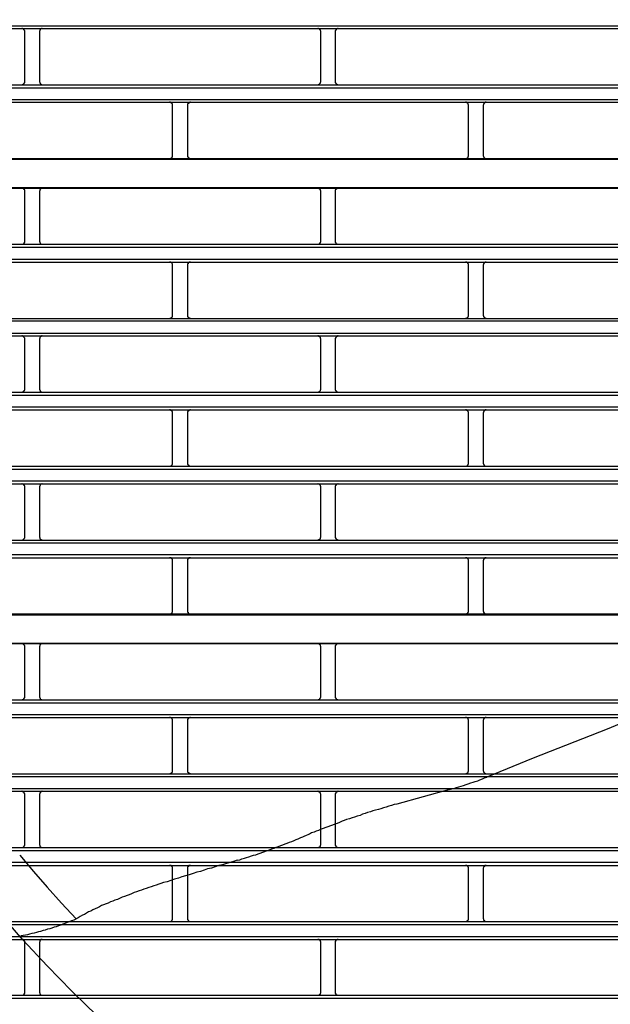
# Model space of a CAD drawing. Header units: millimetres. Extents: x 39871 to 53385, y 51832 to 57813.
# Tile 15 of 88: x 48484 to 48523, y 52433 to 52499. Entities that reach past the tile are written whole.
import ezdxf
from ezdxf import colors
from ezdxf.entities.mleader import LeaderData, LeaderLine
from ezdxf.math import Vec2, Vec3

# ---------------------------------------------------------------- set-up
doc = ezdxf.new("R2010")
doc.units = ezdxf.units.MM
doc.layers.add('AQUAREA', color=7, linetype='Continuous')
doc.layers.add('IS_KAN_OPIS', color=7, linetype='Continuous', lineweight=30)
doc.styles.add('ARIAL', font='ARIALN.TTF')

# ---------------------------------------------------------------- blocks, each defined once
blk = doc.blocks.new('SPLIT')
at = {"layer": 'AQUAREA'}
for points in [[(24417.44, -1418.5), (24419.75, -1421.23), (24422.05, -1423.89), (24424.44, -1426.55), (24426.89, -1429.21)], [(24308.59, -1279.41), (24877.69, -1279.41)], [(24308.59, -1279.83), (24877.69, -1279.83)], [(24418.28, -1280.32), (24418.28, -1280.32), (24418.28, -1280.25), (24418.28, -1280.18), (24418.2, -1280.11), (24418.2, -1280.04), (24418.14, -1280.04), (24418.14, -1279.97), (24418.07, -1279.97), (24418.07, -1279.9), (24418, -1279.9), (24417.93, -1279.83), (24417.85, -1279.83), (24417.79, -1279.83)], [(24421.22, -1279.83), (24421.22, -1279.83), (24421.15, -1279.83), (24421.08, -1279.83), (24421.08, -1279.9), (24421, -1279.9), (24420.94, -1279.9), (24420.94, -1279.97), (24420.87, -1279.97), (24420.87, -1280.04), (24420.8, -1280.04), (24420.8, -1280.11), (24420.8, -1280.18), (24420.8, -1280.25), (24420.73, -1280.25), (24420.73, -1280.32)], [(24467.9, -1280.32), (24467.9, -1280.32), (24467.9, -1280.25), (24467.84, -1280.25), (24467.84, -1280.18), (24467.84, -1280.11), (24467.84, -1280.04), (24467.77, -1280.04), (24467.77, -1279.97), (24467.7, -1279.97), (24467.7, -1279.9), (24467.63, -1279.9), (24467.55, -1279.9), (24467.55, -1279.83), (24467.49, -1279.83), (24467.42, -1279.83)], [(24470.85, -1279.83), (24470.85, -1279.83), (24470.78, -1279.83), (24470.7, -1279.83), (24470.7, -1279.9), (24470.64, -1279.9), (24470.57, -1279.9), (24470.57, -1279.97), (24470.5, -1279.97), (24470.5, -1280.04), (24470.43, -1280.04), (24470.43, -1280.11), (24470.43, -1280.18), (24470.35, -1280.18), (24470.35, -1280.25), (24470.35, -1280.32)], [(24418.28, -1288.79), (24418.28, -1280.32)], [(24420.73, -1280.32), (24420.73, -1288.79)], [(24467.9, -1288.79), (24467.9, -1280.32)], [(24470.35, -1280.32), (24470.35, -1288.79)], [(24308.59, -1289.28), (24877.69, -1289.28)], [(24308.59, -1289.77), (24877.69, -1289.77)], [(24417.79, -1289.28), (24417.79, -1289.28), (24417.85, -1289.28), (24417.93, -1289.21), (24418, -1289.21), (24418.07, -1289.21), (24418.07, -1289.14), (24418.14, -1289.14), (24418.14, -1289.07), (24418.2, -1289.07), (24418.2, -1289), (24418.2, -1288.93), (24418.28, -1288.93), (24418.28, -1288.86), (24418.28, -1288.79)], [(24420.73, -1288.79), (24420.73, -1288.79), (24420.73, -1288.86), (24420.8, -1288.86), (24420.8, -1288.93), (24420.8, -1289), (24420.87, -1289), (24420.87, -1289.07), (24420.87, -1289.14), (24420.94, -1289.14), (24421, -1289.14), (24421, -1289.21), (24421.08, -1289.21), (24421.15, -1289.21), (24421.15, -1289.28), (24421.22, -1289.28)], [(24467.42, -1289.28), (24467.42, -1289.28), (24467.49, -1289.28), (24467.49, -1289.21), (24467.55, -1289.21), (24467.63, -1289.21), (24467.7, -1289.14), (24467.77, -1289.14), (24467.77, -1289.07), (24467.84, -1289), (24467.84, -1288.93), (24467.84, -1288.86), (24467.9, -1288.86), (24467.9, -1288.79)], [(24470.35, -1288.79), (24470.35, -1288.79), (24470.35, -1288.86), (24470.35, -1288.93), (24470.43, -1288.93), (24470.43, -1289), (24470.43, -1289.07), (24470.5, -1289.07), (24470.5, -1289.14), (24470.57, -1289.14), (24470.57, -1289.21), (24470.64, -1289.21), (24470.7, -1289.21), (24470.78, -1289.21), (24470.78, -1289.28), (24470.85, -1289.28)], [(24308.59, -1291.73), (24877.69, -1291.73)], [(24308.59, -1292.22), (24877.69, -1292.22)], [(24443.05, -1292.71), (24443.05, -1292.71), (24443.05, -1292.64), (24443.05, -1292.57), (24443.05, -1292.5), (24442.99, -1292.5), (24442.99, -1292.43), (24442.92, -1292.36), (24442.85, -1292.36), (24442.85, -1292.29), (24442.78, -1292.29), (24442.7, -1292.29), (24442.7, -1292.22), (24442.64, -1292.22), (24442.57, -1292.22)], [(24443.05, -1301.18), (24443.05, -1292.71)], [(24446.07, -1292.22), (24446.07, -1292.22), (24446, -1292.22), (24445.93, -1292.22), (24445.93, -1292.29), (24445.85, -1292.29), (24445.79, -1292.29), (24445.79, -1292.36), (24445.72, -1292.36), (24445.72, -1292.43), (24445.65, -1292.43), (24445.65, -1292.5), (24445.58, -1292.5), (24445.58, -1292.57), (24445.58, -1292.64), (24445.58, -1292.71)], [(24445.58, -1292.71), (24445.58, -1301.18)], [(24492.69, -1292.71), (24492.69, -1292.71), (24492.69, -1292.64), (24492.69, -1292.57), (24492.62, -1292.57), (24492.62, -1292.5), (24492.62, -1292.43), (24492.55, -1292.43), (24492.55, -1292.36), (24492.48, -1292.36), (24492.48, -1292.29), (24492.4, -1292.29), (24492.34, -1292.29), (24492.34, -1292.22), (24492.27, -1292.22), (24492.2, -1292.22)], [(24492.69, -1301.18), (24492.69, -1292.71)], [(24495.63, -1292.22), (24495.63, -1292.22), (24495.55, -1292.22), (24495.49, -1292.22), (24495.49, -1292.29), (24495.42, -1292.29), (24495.35, -1292.29), (24495.35, -1292.36), (24495.28, -1292.36), (24495.28, -1292.43), (24495.2, -1292.5), (24495.2, -1292.57), (24495.2, -1292.64), (24495.14, -1292.64), (24495.14, -1292.71)], [(24495.14, -1292.71), (24495.14, -1301.18)], [(24442.57, -1301.67), (24442.57, -1301.67), (24442.64, -1301.67), (24442.7, -1301.67), (24442.7, -1301.6), (24442.78, -1301.6), (24442.85, -1301.6), (24442.85, -1301.53), (24442.92, -1301.53), (24442.99, -1301.46), (24442.99, -1301.39), (24443.05, -1301.39), (24443.05, -1301.32), (24443.05, -1301.25), (24443.05, -1301.18)], [(24445.58, -1301.18), (24445.58, -1301.18), (24445.58, -1301.25), (24445.58, -1301.32), (24445.58, -1301.39), (24445.65, -1301.39), (24445.65, -1301.46), (24445.72, -1301.46), (24445.72, -1301.53), (24445.79, -1301.53), (24445.79, -1301.6), (24445.85, -1301.6), (24445.93, -1301.6), (24445.93, -1301.67), (24446, -1301.67), (24446.07, -1301.67)], [(24492.2, -1301.67), (24492.2, -1301.67), (24492.27, -1301.67), (24492.34, -1301.67), (24492.34, -1301.6), (24492.4, -1301.6), (24492.48, -1301.6), (24492.48, -1301.53), (24492.55, -1301.53), (24492.55, -1301.46), (24492.62, -1301.46), (24492.62, -1301.39), (24492.62, -1301.32), (24492.69, -1301.32), (24492.69, -1301.25), (24492.69, -1301.18)], [(24495.14, -1301.18), (24495.14, -1301.18), (24495.14, -1301.25), (24495.2, -1301.25), (24495.2, -1301.32), (24495.2, -1301.39), (24495.28, -1301.46), (24495.28, -1301.53), (24495.35, -1301.53), (24495.35, -1301.6), (24495.42, -1301.6), (24495.49, -1301.6), (24495.49, -1301.67), (24495.55, -1301.67), (24495.63, -1301.67)], [(24308.59, -1301.67), (24877.69, -1301.67)], [(24308.59, -1301.74), (24877.69, -1301.74)], [(24308.59, -1306.5), (24877.69, -1306.5)], [(24308.59, -1306.64), (24877.69, -1306.64)], [(24418.28, -1307.13), (24418.28, -1307.13), (24418.28, -1307.06), (24418.28, -1306.99), (24418.28, -1306.92), (24418.2, -1306.92), (24418.2, -1306.85), (24418.2, -1306.78), (24418.14, -1306.78), (24418.14, -1306.71), (24418.07, -1306.71), (24418, -1306.71), (24418, -1306.64), (24417.93, -1306.64), (24417.85, -1306.64), (24417.79, -1306.64)], [(24418.28, -1315.53), (24418.28, -1307.13)], [(24421.22, -1306.64), (24421.22, -1306.64), (24421.15, -1306.64), (24421.08, -1306.64), (24421, -1306.64), (24421, -1306.71), (24420.94, -1306.71), (24420.94, -1306.78), (24420.87, -1306.78), (24420.87, -1306.85), (24420.8, -1306.85), (24420.8, -1306.92), (24420.8, -1306.99), (24420.8, -1307.06), (24420.73, -1307.06), (24420.73, -1307.13)], [(24420.73, -1307.13), (24420.73, -1315.53)], [(24467.9, -1307.13), (24467.9, -1307.13), (24467.9, -1307.06), (24467.9, -1306.99), (24467.84, -1306.99), (24467.84, -1306.92), (24467.84, -1306.85), (24467.77, -1306.85), (24467.77, -1306.78), (24467.7, -1306.78), (24467.7, -1306.71), (24467.63, -1306.71), (24467.63, -1306.64), (24467.55, -1306.64), (24467.49, -1306.64), (24467.42, -1306.64)], [(24467.9, -1315.53), (24467.9, -1307.13)], [(24470.85, -1306.64), (24470.85, -1306.64), (24470.78, -1306.64), (24470.7, -1306.64), (24470.64, -1306.64), (24470.64, -1306.71), (24470.57, -1306.71), (24470.5, -1306.71), (24470.5, -1306.78), (24470.43, -1306.85), (24470.43, -1306.92), (24470.35, -1306.92), (24470.35, -1306.99), (24470.35, -1307.06), (24470.35, -1307.13)], [(24470.35, -1307.13), (24470.35, -1315.53)], [(24308.59, -1316.02), (24877.69, -1316.02)], [(24417.79, -1316.02), (24417.79, -1316.02), (24417.85, -1316.02), (24417.93, -1316.02), (24418, -1316.02), (24418, -1315.95), (24418.07, -1315.95), (24418.14, -1315.95), (24418.14, -1315.88), (24418.2, -1315.88), (24418.2, -1315.81), (24418.2, -1315.74), (24418.28, -1315.74), (24418.28, -1315.67), (24418.28, -1315.6), (24418.28, -1315.53)], [(24420.73, -1315.53), (24420.73, -1315.53), (24420.73, -1315.6), (24420.8, -1315.6), (24420.8, -1315.67), (24420.8, -1315.74), (24420.8, -1315.81), (24420.87, -1315.81), (24420.87, -1315.88), (24420.94, -1315.88), (24420.94, -1315.95), (24421, -1315.95), (24421, -1316.02), (24421.08, -1316.02), (24421.15, -1316.02), (24421.22, -1316.02)], [(24467.42, -1316.02), (24467.42, -1316.02), (24467.49, -1316.02), (24467.55, -1316.02), (24467.63, -1316.02), (24467.63, -1315.95), (24467.7, -1315.95), (24467.7, -1315.88), (24467.77, -1315.88), (24467.77, -1315.81), (24467.84, -1315.81), (24467.84, -1315.74), (24467.84, -1315.67), (24467.9, -1315.67), (24467.9, -1315.6), (24467.9, -1315.53)], [(24470.35, -1315.53), (24470.35, -1315.53), (24470.35, -1315.6), (24470.35, -1315.67), (24470.35, -1315.74), (24470.43, -1315.74), (24470.43, -1315.81), (24470.5, -1315.88), (24470.5, -1315.95), (24470.57, -1315.95), (24470.64, -1315.95), (24470.64, -1316.02), (24470.7, -1316.02), (24470.78, -1316.02), (24470.85, -1316.02)], [(24308.59, -1316.51), (24877.69, -1316.51)], [(24308.59, -1318.54), (24877.69, -1318.54)], [(24308.59, -1319.03), (24877.69, -1319.03)], [(24443.05, -1319.52), (24443.05, -1319.52), (24443.05, -1319.45), (24443.05, -1319.38), (24443.05, -1319.31), (24442.99, -1319.31), (24442.99, -1319.24), (24442.99, -1319.17), (24442.92, -1319.17), (24442.92, -1319.1), (24442.85, -1319.1), (24442.78, -1319.1), (24442.78, -1319.03), (24442.7, -1319.03), (24442.64, -1319.03), (24442.57, -1319.03)], [(24443.05, -1327.92), (24443.05, -1319.52)], [(24446.07, -1319.03), (24446.07, -1319.03), (24446, -1319.03), (24445.93, -1319.03), (24445.85, -1319.03), (24445.85, -1319.1), (24445.79, -1319.1), (24445.72, -1319.1), (24445.72, -1319.17), (24445.65, -1319.17), (24445.65, -1319.24), (24445.65, -1319.31), (24445.58, -1319.31), (24445.58, -1319.38), (24445.58, -1319.45), (24445.58, -1319.52)], [(24445.58, -1319.52), (24445.58, -1327.92)], [(24492.69, -1319.52), (24492.69, -1319.52), (24492.69, -1319.45), (24492.69, -1319.38), (24492.69, -1319.31), (24492.62, -1319.31), (24492.62, -1319.24), (24492.55, -1319.24), (24492.55, -1319.17), (24492.48, -1319.17), (24492.48, -1319.1), (24492.4, -1319.1), (24492.4, -1319.03), (24492.34, -1319.03), (24492.27, -1319.03), (24492.2, -1319.03)], [(24492.69, -1327.92), (24492.69, -1319.52)], [(24495.63, -1319.03), (24495.63, -1319.03), (24495.55, -1319.03), (24495.49, -1319.03), (24495.42, -1319.1), (24495.35, -1319.1), (24495.35, -1319.17), (24495.28, -1319.17), (24495.28, -1319.24), (24495.2, -1319.24), (24495.2, -1319.31), (24495.2, -1319.38), (24495.2, -1319.45), (24495.14, -1319.45), (24495.14, -1319.52)], [(24495.14, -1319.52), (24495.14, -1327.92)], [(24442.57, -1328.48), (24442.57, -1328.48), (24442.64, -1328.41), (24442.7, -1328.41), (24442.78, -1328.41), (24442.85, -1328.41), (24442.85, -1328.34), (24442.92, -1328.34), (24442.92, -1328.27), (24442.99, -1328.27), (24442.99, -1328.2), (24443.05, -1328.2), (24443.05, -1328.13), (24443.05, -1328.06), (24443.05, -1327.99), (24443.05, -1327.92)], [(24445.58, -1327.92), (24445.58, -1327.99), (24445.58, -1328.06), (24445.58, -1328.13), (24445.58, -1328.2), (24445.65, -1328.2), (24445.65, -1328.27), (24445.72, -1328.27), (24445.72, -1328.34), (24445.79, -1328.34), (24445.79, -1328.41), (24445.85, -1328.41), (24445.93, -1328.41), (24446, -1328.41), (24446.07, -1328.48)], [(24492.2, -1328.48), (24492.2, -1328.48), (24492.2, -1328.41), (24492.27, -1328.41), (24492.34, -1328.41), (24492.4, -1328.41), (24492.48, -1328.41), (24492.48, -1328.34), (24492.55, -1328.34), (24492.55, -1328.27), (24492.62, -1328.27), (24492.62, -1328.2), (24492.62, -1328.13), (24492.69, -1328.13), (24492.69, -1328.06), (24492.69, -1327.99), (24492.69, -1327.92)], [(24495.14, -1327.92), (24495.14, -1327.99), (24495.14, -1328.06), (24495.2, -1328.06), (24495.2, -1328.13), (24495.2, -1328.2), (24495.28, -1328.2), (24495.28, -1328.27), (24495.35, -1328.34), (24495.42, -1328.34), (24495.42, -1328.41), (24495.49, -1328.41), (24495.55, -1328.41), (24495.63, -1328.41), (24495.63, -1328.48)], [(24308.59, -1328.48), (24877.69, -1328.48)], [(24308.59, -1328.9), (24877.69, -1328.9)], [(24308.59, -1330.93), (24877.69, -1330.93)], [(24308.59, -1331.42), (24877.69, -1331.42)], [(24418.28, -1331.91), (24418.28, -1331.91), (24418.28, -1331.84), (24418.28, -1331.77), (24418.2, -1331.7), (24418.2, -1331.63), (24418.14, -1331.63), (24418.14, -1331.56), (24418.07, -1331.56), (24418.07, -1331.49), (24418, -1331.49), (24417.93, -1331.42), (24417.85, -1331.42), (24417.79, -1331.42)], [(24418.28, -1340.38), (24418.28, -1331.91)], [(24421.22, -1331.42), (24421.22, -1331.42), (24421.15, -1331.42), (24421.08, -1331.42), (24421.08, -1331.49), (24421, -1331.49), (24420.94, -1331.49), (24420.94, -1331.56), (24420.87, -1331.56), (24420.87, -1331.63), (24420.8, -1331.63), (24420.8, -1331.7), (24420.8, -1331.77), (24420.8, -1331.84), (24420.73, -1331.84), (24420.73, -1331.91)], [(24420.73, -1331.91), (24420.73, -1340.38)], [(24467.9, -1331.91), (24467.9, -1331.91), (24467.9, -1331.84), (24467.84, -1331.84), (24467.84, -1331.77), (24467.84, -1331.7), (24467.84, -1331.63), (24467.77, -1331.63), (24467.77, -1331.56), (24467.7, -1331.56), (24467.7, -1331.49), (24467.63, -1331.49), (24467.55, -1331.49), (24467.55, -1331.42), (24467.49, -1331.42), (24467.42, -1331.42)], [(24467.9, -1340.38), (24467.9, -1331.91)], [(24470.85, -1331.42), (24470.85, -1331.42), (24470.78, -1331.42), (24470.7, -1331.42), (24470.7, -1331.49), (24470.64, -1331.49), (24470.57, -1331.49), (24470.57, -1331.56), (24470.5, -1331.56), (24470.5, -1331.63), (24470.43, -1331.63), (24470.43, -1331.7), (24470.43, -1331.77), (24470.35, -1331.77), (24470.35, -1331.84), (24470.35, -1331.91)], [(24470.35, -1331.91), (24470.35, -1340.38)], [(24308.59, -1340.87), (24877.69, -1340.87)], [(24417.79, -1340.87), (24417.79, -1340.87), (24417.85, -1340.87), (24417.93, -1340.8), (24418, -1340.8), (24418.07, -1340.8), (24418.07, -1340.73), (24418.14, -1340.73), (24418.14, -1340.66), (24418.2, -1340.66), (24418.2, -1340.59), (24418.2, -1340.52), (24418.28, -1340.52), (24418.28, -1340.45), (24418.28, -1340.38)], [(24420.73, -1340.38), (24420.73, -1340.38), (24420.73, -1340.45), (24420.8, -1340.45), (24420.8, -1340.52), (24420.8, -1340.59), (24420.87, -1340.59), (24420.87, -1340.66), (24420.87, -1340.73), (24420.94, -1340.73), (24421, -1340.73), (24421, -1340.8), (24421.08, -1340.8), (24421.15, -1340.8), (24421.15, -1340.87), (24421.22, -1340.87)], [(24467.42, -1340.87), (24467.42, -1340.87), (24467.49, -1340.87), (24467.49, -1340.8), (24467.55, -1340.8), (24467.63, -1340.8), (24467.7, -1340.73), (24467.77, -1340.73), (24467.77, -1340.66), (24467.84, -1340.59), (24467.84, -1340.52), (24467.84, -1340.45), (24467.9, -1340.45), (24467.9, -1340.38)], [(24470.35, -1340.38), (24470.35, -1340.38), (24470.35, -1340.45), (24470.35, -1340.52), (24470.43, -1340.52), (24470.43, -1340.59), (24470.43, -1340.66), (24470.5, -1340.66), (24470.5, -1340.73), (24470.57, -1340.73), (24470.57, -1340.8), (24470.64, -1340.8), (24470.7, -1340.8), (24470.78, -1340.8), (24470.78, -1340.87), (24470.85, -1340.87)], [(24308.59, -1341.36), (24877.69, -1341.36)], [(24308.59, -1343.32), (24877.69, -1343.32)], [(24308.59, -1343.81), (24877.69, -1343.81)], [(24443.05, -1344.3), (24443.05, -1344.3), (24443.05, -1344.23), (24443.05, -1344.16), (24443.05, -1344.09), (24442.99, -1344.09), (24442.99, -1344.02), (24442.92, -1343.95), (24442.85, -1343.95), (24442.85, -1343.88), (24442.78, -1343.88), (24442.7, -1343.88), (24442.7, -1343.81), (24442.64, -1343.81), (24442.57, -1343.81)], [(24443.05, -1352.77), (24443.05, -1344.3)], [(24446.07, -1343.81), (24446.07, -1343.81), (24446, -1343.81), (24445.93, -1343.81), (24445.93, -1343.88), (24445.85, -1343.88), (24445.79, -1343.88), (24445.79, -1343.95), (24445.72, -1343.95), (24445.72, -1344.02), (24445.65, -1344.02), (24445.65, -1344.09), (24445.58, -1344.09), (24445.58, -1344.16), (24445.58, -1344.23), (24445.58, -1344.3)], [(24445.58, -1344.3), (24445.58, -1352.77)], [(24492.69, -1344.3), (24492.69, -1344.3), (24492.69, -1344.23), (24492.69, -1344.16), (24492.62, -1344.16), (24492.62, -1344.09), (24492.62, -1344.02), (24492.55, -1344.02), (24492.55, -1343.95), (24492.48, -1343.95), (24492.48, -1343.88), (24492.4, -1343.88), (24492.34, -1343.88), (24492.34, -1343.81), (24492.27, -1343.81), (24492.2, -1343.81)], [(24492.69, -1352.77), (24492.69, -1344.3)], [(24495.63, -1343.81), (24495.63, -1343.81), (24495.55, -1343.81), (24495.49, -1343.81), (24495.49, -1343.88), (24495.42, -1343.88), (24495.35, -1343.88), (24495.35, -1343.95), (24495.28, -1343.95), (24495.28, -1344.02), (24495.2, -1344.09), (24495.2, -1344.16), (24495.2, -1344.23), (24495.14, -1344.23), (24495.14, -1344.3)], [(24495.14, -1344.3), (24495.14, -1352.77)], [(24308.59, -1353.26), (24877.69, -1353.26)], [(24308.59, -1353.75), (24877.69, -1353.75)], [(24442.57, -1353.26), (24442.57, -1353.26), (24442.64, -1353.26), (24442.7, -1353.26), (24442.7, -1353.19), (24442.78, -1353.19), (24442.85, -1353.19), (24442.85, -1353.12), (24442.92, -1353.12), (24442.99, -1353.05), (24442.99, -1352.98), (24443.05, -1352.98), (24443.05, -1352.91), (24443.05, -1352.84), (24443.05, -1352.77)], [(24445.58, -1352.77), (24445.58, -1352.77), (24445.58, -1352.84), (24445.58, -1352.91), (24445.58, -1352.98), (24445.65, -1352.98), (24445.65, -1353.05), (24445.72, -1353.05), (24445.72, -1353.12), (24445.79, -1353.12), (24445.79, -1353.19), (24445.85, -1353.19), (24445.93, -1353.19), (24445.93, -1353.26), (24446, -1353.26), (24446.07, -1353.26)], [(24492.2, -1353.26), (24492.2, -1353.26), (24492.27, -1353.26), (24492.34, -1353.26), (24492.34, -1353.19), (24492.4, -1353.19), (24492.48, -1353.19), (24492.48, -1353.12), (24492.55, -1353.12), (24492.55, -1353.05), (24492.62, -1353.05), (24492.62, -1352.98), (24492.62, -1352.91), (24492.69, -1352.91), (24492.69, -1352.84), (24492.69, -1352.77)], [(24495.14, -1352.77), (24495.14, -1352.77), (24495.14, -1352.84), (24495.2, -1352.84), (24495.2, -1352.91), (24495.2, -1352.98), (24495.28, -1353.05), (24495.28, -1353.12), (24495.35, -1353.12), (24495.35, -1353.19), (24495.42, -1353.19), (24495.49, -1353.19), (24495.49, -1353.26), (24495.55, -1353.26), (24495.63, -1353.26)], [(24308.59, -1355.71), (24877.69, -1355.71)], [(24308.59, -1356.2), (24877.69, -1356.2)], [(24418.28, -1356.69), (24418.28, -1356.69), (24418.28, -1356.62), (24418.28, -1356.55), (24418.2, -1356.55), (24418.2, -1356.48), (24418.2, -1356.41), (24418.14, -1356.41), (24418.14, -1356.34), (24418.07, -1356.34), (24418.07, -1356.27), (24418, -1356.27), (24417.93, -1356.27), (24417.85, -1356.27), (24417.85, -1356.2), (24417.79, -1356.2)], [(24418.28, -1365.16), (24418.28, -1356.69)], [(24421.22, -1356.2), (24421.22, -1356.2), (24421.15, -1356.2), (24421.15, -1356.27), (24421.08, -1356.27), (24421, -1356.27), (24421, -1356.34), (24420.94, -1356.34), (24420.87, -1356.34), (24420.87, -1356.41), (24420.87, -1356.48), (24420.8, -1356.48), (24420.8, -1356.55), (24420.8, -1356.62), (24420.73, -1356.62), (24420.73, -1356.69)], [(24420.73, -1356.69), (24420.73, -1365.16)], [(24467.9, -1356.69), (24467.9, -1356.69), (24467.9, -1356.62), (24467.84, -1356.62), (24467.84, -1356.55), (24467.84, -1356.48), (24467.77, -1356.41), (24467.77, -1356.34), (24467.7, -1356.34), (24467.63, -1356.27), (24467.55, -1356.27), (24467.49, -1356.27), (24467.49, -1356.2), (24467.42, -1356.2)], [(24467.9, -1365.16), (24467.9, -1356.69)], [(24470.85, -1356.2), (24470.85, -1356.2), (24470.78, -1356.2), (24470.78, -1356.27), (24470.7, -1356.27), (24470.64, -1356.27), (24470.57, -1356.27), (24470.57, -1356.34), (24470.5, -1356.34), (24470.5, -1356.41), (24470.43, -1356.41), (24470.43, -1356.48), (24470.43, -1356.55), (24470.35, -1356.55), (24470.35, -1356.62), (24470.35, -1356.69)], [(24470.35, -1356.69), (24470.35, -1365.16)], [(24308.59, -1365.65), (24877.69, -1365.65)], [(24417.79, -1365.65), (24417.79, -1365.65), (24417.85, -1365.65), (24417.93, -1365.65), (24418, -1365.58), (24418.07, -1365.58), (24418.07, -1365.51), (24418.14, -1365.51), (24418.14, -1365.44), (24418.2, -1365.44), (24418.2, -1365.37), (24418.28, -1365.3), (24418.28, -1365.23), (24418.28, -1365.16)], [(24420.73, -1365.16), (24420.73, -1365.16), (24420.73, -1365.23), (24420.8, -1365.23), (24420.8, -1365.3), (24420.8, -1365.37), (24420.8, -1365.44), (24420.87, -1365.44), (24420.87, -1365.51), (24420.94, -1365.51), (24420.94, -1365.58), (24421, -1365.58), (24421.08, -1365.58), (24421.08, -1365.65), (24421.15, -1365.65), (24421.22, -1365.65)], [(24467.42, -1365.65), (24467.42, -1365.65), (24467.49, -1365.65), (24467.55, -1365.65), (24467.55, -1365.58), (24467.63, -1365.58), (24467.7, -1365.58), (24467.7, -1365.51), (24467.77, -1365.51), (24467.77, -1365.44), (24467.84, -1365.44), (24467.84, -1365.37), (24467.84, -1365.3), (24467.84, -1365.23), (24467.9, -1365.23), (24467.9, -1365.16)], [(24470.35, -1365.16), (24470.35, -1365.16), (24470.35, -1365.23), (24470.35, -1365.3), (24470.43, -1365.3), (24470.43, -1365.37), (24470.43, -1365.44), (24470.5, -1365.44), (24470.5, -1365.51), (24470.57, -1365.51), (24470.57, -1365.58), (24470.64, -1365.58), (24470.7, -1365.58), (24470.7, -1365.65), (24470.78, -1365.65), (24470.85, -1365.65)], [(24308.59, -1366.14), (24877.69, -1366.14)], [(24308.59, -1368.1), (24877.69, -1368.1)], [(24308.59, -1368.66), (24877.69, -1368.66)], [(24443.05, -1369.15), (24443.05, -1369.08), (24443.05, -1369.01), (24443.05, -1368.94), (24443.05, -1368.87), (24442.99, -1368.87), (24442.99, -1368.8), (24442.92, -1368.8), (24442.92, -1368.73), (24442.85, -1368.73), (24442.85, -1368.66), (24442.78, -1368.66), (24442.7, -1368.66), (24442.64, -1368.66), (24442.57, -1368.66)], [(24443.05, -1377.55), (24443.05, -1369.15)], [(24446.07, -1368.66), (24446.07, -1368.66), (24446, -1368.66), (24445.93, -1368.66), (24445.85, -1368.66), (24445.79, -1368.66), (24445.79, -1368.73), (24445.72, -1368.73), (24445.72, -1368.8), (24445.65, -1368.8), (24445.65, -1368.87), (24445.58, -1368.87), (24445.58, -1368.94), (24445.58, -1369.01), (24445.58, -1369.08), (24445.58, -1369.15)], [(24445.58, -1369.15), (24445.58, -1377.55)], [(24492.69, -1369.15), (24492.69, -1369.08), (24492.69, -1369.01), (24492.69, -1368.94), (24492.62, -1368.94), (24492.62, -1368.87), (24492.62, -1368.8), (24492.55, -1368.8), (24492.55, -1368.73), (24492.48, -1368.73), (24492.4, -1368.66), (24492.34, -1368.66), (24492.27, -1368.66), (24492.2, -1368.66)], [(24492.69, -1377.55), (24492.69, -1369.15)], [(24495.63, -1368.66), (24495.63, -1368.66), (24495.55, -1368.66), (24495.49, -1368.66), (24495.42, -1368.66), (24495.42, -1368.73), (24495.35, -1368.73), (24495.35, -1368.8), (24495.28, -1368.8), (24495.28, -1368.87), (24495.2, -1368.87), (24495.2, -1368.94), (24495.2, -1369.01), (24495.14, -1369.08), (24495.14, -1369.15)], [(24495.14, -1369.15), (24495.14, -1377.55)], [(24308.59, -1378.04), (24877.69, -1378.04)], [(24308.59, -1378.18), (24877.69, -1378.18)], [(24442.57, -1378.04), (24442.57, -1378.04), (24442.64, -1378.04), (24442.7, -1378.04), (24442.78, -1378.04), (24442.78, -1377.97), (24442.85, -1377.97), (24442.92, -1377.97), (24442.92, -1377.9), (24442.99, -1377.9), (24442.99, -1377.83), (24442.99, -1377.76), (24443.05, -1377.76), (24443.05, -1377.69), (24443.05, -1377.62), (24443.05, -1377.55)], [(24445.58, -1377.55), (24445.58, -1377.55), (24445.58, -1377.62), (24445.58, -1377.69), (24445.58, -1377.76), (24445.65, -1377.76), (24445.65, -1377.83), (24445.65, -1377.9), (24445.72, -1377.9), (24445.72, -1377.97), (24445.79, -1377.97), (24445.85, -1377.97), (24445.85, -1378.04), (24445.93, -1378.04), (24446, -1378.04), (24446.07, -1378.04)], [(24492.2, -1378.04), (24492.2, -1378.04), (24492.27, -1378.04), (24492.34, -1378.04), (24492.4, -1378.04), (24492.4, -1377.97), (24492.48, -1377.97), (24492.48, -1377.9), (24492.55, -1377.9), (24492.55, -1377.83), (24492.62, -1377.83), (24492.62, -1377.76), (24492.69, -1377.76), (24492.69, -1377.69), (24492.69, -1377.62), (24492.69, -1377.55)], [(24495.14, -1377.55), (24495.14, -1377.55), (24495.14, -1377.62), (24495.2, -1377.62), (24495.2, -1377.69), (24495.2, -1377.76), (24495.2, -1377.83), (24495.28, -1377.83), (24495.28, -1377.9), (24495.35, -1377.9), (24495.35, -1377.97), (24495.42, -1377.97), (24495.49, -1378.04), (24495.55, -1378.04), (24495.63, -1378.04)], [(24308.59, -1382.94), (24877.69, -1382.94)], [(24308.59, -1383.01), (24877.69, -1383.01)], [(24418.28, -1383.5), (24418.28, -1383.5), (24418.28, -1383.43), (24418.28, -1383.36), (24418.2, -1383.29), (24418.2, -1383.22), (24418.14, -1383.22), (24418.14, -1383.15), (24418.07, -1383.15), (24418.07, -1383.08), (24418, -1383.08), (24417.93, -1383.01), (24417.85, -1383.01), (24417.79, -1383.01)], [(24418.28, -1391.97), (24418.28, -1383.5)], [(24421.22, -1383.01), (24421.22, -1383.01), (24421.15, -1383.01), (24421.08, -1383.01), (24421.08, -1383.08), (24421, -1383.08), (24420.94, -1383.08), (24420.94, -1383.15), (24420.87, -1383.15), (24420.87, -1383.22), (24420.8, -1383.22), (24420.8, -1383.29), (24420.8, -1383.36), (24420.8, -1383.43), (24420.73, -1383.43), (24420.73, -1383.5)], [(24420.73, -1383.5), (24420.73, -1391.97)], [(24467.9, -1383.5), (24467.9, -1383.5), (24467.9, -1383.43), (24467.84, -1383.43), (24467.84, -1383.36), (24467.84, -1383.29), (24467.84, -1383.22), (24467.77, -1383.22), (24467.77, -1383.15), (24467.7, -1383.15), (24467.7, -1383.08), (24467.63, -1383.08), (24467.55, -1383.08), (24467.55, -1383.01), (24467.49, -1383.01), (24467.42, -1383.01)], [(24467.9, -1391.97), (24467.9, -1383.5)], [(24470.85, -1383.01), (24470.85, -1383.01), (24470.78, -1383.01), (24470.7, -1383.01), (24470.7, -1383.08), (24470.64, -1383.08), (24470.57, -1383.08), (24470.57, -1383.15), (24470.5, -1383.15), (24470.5, -1383.22), (24470.43, -1383.22), (24470.43, -1383.29), (24470.43, -1383.36), (24470.35, -1383.36), (24470.35, -1383.43), (24470.35, -1383.5)], [(24470.35, -1383.5), (24470.35, -1391.97)], [(24417.79, -1392.46), (24417.79, -1392.46), (24417.85, -1392.46), (24417.93, -1392.39), (24418, -1392.39), (24418.07, -1392.39), (24418.07, -1392.32), (24418.14, -1392.32), (24418.14, -1392.25), (24418.2, -1392.25), (24418.2, -1392.18), (24418.2, -1392.11), (24418.28, -1392.11), (24418.28, -1392.04), (24418.28, -1391.97)], [(24420.73, -1391.97), (24420.73, -1391.97), (24420.73, -1392.04), (24420.8, -1392.04), (24420.8, -1392.11), (24420.8, -1392.18), (24420.87, -1392.18), (24420.87, -1392.25), (24420.87, -1392.32), (24420.94, -1392.32), (24421, -1392.32), (24421, -1392.39), (24421.08, -1392.39), (24421.15, -1392.39), (24421.15, -1392.46), (24421.22, -1392.46)], [(24467.42, -1392.46), (24467.42, -1392.46), (24467.49, -1392.46), (24467.49, -1392.39), (24467.55, -1392.39), (24467.63, -1392.39), (24467.7, -1392.32), (24467.77, -1392.32), (24467.77, -1392.25), (24467.84, -1392.18), (24467.84, -1392.11), (24467.84, -1392.04), (24467.9, -1392.04), (24467.9, -1391.97)], [(24470.35, -1391.97), (24470.35, -1391.97), (24470.35, -1392.04), (24470.35, -1392.11), (24470.43, -1392.11), (24470.43, -1392.18), (24470.43, -1392.25), (24470.5, -1392.25), (24470.5, -1392.32), (24470.57, -1392.32), (24470.57, -1392.39), (24470.64, -1392.39), (24470.7, -1392.39), (24470.78, -1392.39), (24470.78, -1392.46), (24470.85, -1392.46)], [(24308.59, -1392.46), (24877.69, -1392.46)], [(24308.59, -1392.95), (24877.69, -1392.95)], [(24308.59, -1394.91), (24877.69, -1394.91)], [(24308.59, -1395.4), (24877.69, -1395.4)], [(24443.05, -1395.89), (24443.05, -1395.89), (24443.05, -1395.82), (24443.05, -1395.75), (24443.05, -1395.68), (24442.99, -1395.68), (24442.99, -1395.61), (24442.92, -1395.54), (24442.85, -1395.54), (24442.85, -1395.47), (24442.78, -1395.47), (24442.7, -1395.47), (24442.7, -1395.4), (24442.64, -1395.4), (24442.57, -1395.4)], [(24446.07, -1395.4), (24446.07, -1395.4), (24446, -1395.4), (24445.93, -1395.4), (24445.93, -1395.47), (24445.85, -1395.47), (24445.79, -1395.47), (24445.79, -1395.54), (24445.72, -1395.54), (24445.72, -1395.61), (24445.65, -1395.61), (24445.65, -1395.68), (24445.58, -1395.68), (24445.58, -1395.75), (24445.58, -1395.82), (24445.58, -1395.89)], [(24492.69, -1395.89), (24492.69, -1395.89), (24492.69, -1395.82), (24492.69, -1395.75), (24492.62, -1395.75), (24492.62, -1395.68), (24492.62, -1395.61), (24492.55, -1395.61), (24492.55, -1395.54), (24492.48, -1395.54), (24492.48, -1395.47), (24492.4, -1395.47), (24492.34, -1395.47), (24492.34, -1395.4), (24492.27, -1395.4), (24492.2, -1395.4)], [(24495.63, -1395.4), (24495.63, -1395.4), (24495.55, -1395.4), (24495.49, -1395.4), (24495.49, -1395.47), (24495.42, -1395.47), (24495.35, -1395.47), (24495.35, -1395.54), (24495.28, -1395.54), (24495.28, -1395.61), (24495.2, -1395.68), (24495.2, -1395.75), (24495.2, -1395.82), (24495.14, -1395.82), (24495.14, -1395.89)], [(24520.9, -1395.33), (24515.93, -1397.36)], [(24443.05, -1404.36), (24443.05, -1395.89)], [(24445.58, -1395.89), (24445.58, -1404.36)], [(24492.69, -1404.36), (24492.69, -1395.89)], [(24495.14, -1395.89), (24495.14, -1404.36)], [(24515.93, -1397.36), (24503.54, -1402.26)], [(24503.54, -1402.26), (24495.77, -1405.41)], [(24308.59, -1404.85), (24877.69, -1404.85)], [(24308.59, -1405.34), (24877.69, -1405.34)], [(24442.57, -1404.85), (24442.57, -1404.85), (24442.64, -1404.85), (24442.7, -1404.85), (24442.7, -1404.78), (24442.78, -1404.78), (24442.85, -1404.78), (24442.85, -1404.71), (24442.92, -1404.71), (24442.99, -1404.64), (24442.99, -1404.57), (24443.05, -1404.57), (24443.05, -1404.5), (24443.05, -1404.43), (24443.05, -1404.36)], [(24445.58, -1404.36), (24445.58, -1404.36), (24445.58, -1404.43), (24445.58, -1404.5), (24445.58, -1404.57), (24445.65, -1404.57), (24445.65, -1404.64), (24445.72, -1404.64), (24445.72, -1404.71), (24445.79, -1404.71), (24445.79, -1404.78), (24445.85, -1404.78), (24445.93, -1404.78), (24445.93, -1404.85), (24446, -1404.85), (24446.07, -1404.85)], [(24489.47, -1407.51), (24489.89, -1407.37), (24490.24, -1407.3), (24490.65, -1407.16), (24491.08, -1407.02), (24491.43, -1406.95), (24491.85, -1406.81), (24492.27, -1406.67), (24492.62, -1406.53), (24493.04, -1406.39), (24493.45, -1406.25), (24493.8, -1406.18), (24494.23, -1406.04), (24494.58, -1405.9), (24495, -1405.69), (24495.35, -1405.55), (24495.77, -1405.41)], [(24492.2, -1404.85), (24492.2, -1404.85), (24492.27, -1404.85), (24492.34, -1404.85), (24492.34, -1404.78), (24492.4, -1404.78), (24492.48, -1404.78), (24492.48, -1404.71), (24492.55, -1404.71), (24492.55, -1404.64), (24492.62, -1404.64), (24492.62, -1404.57), (24492.62, -1404.5), (24492.69, -1404.5), (24492.69, -1404.43), (24492.69, -1404.36)], [(24495.14, -1404.36), (24495.14, -1404.36), (24495.14, -1404.43), (24495.2, -1404.43), (24495.2, -1404.5), (24495.2, -1404.57), (24495.28, -1404.64), (24495.28, -1404.71), (24495.35, -1404.71), (24495.35, -1404.78), (24495.42, -1404.78), (24495.49, -1404.78), (24495.49, -1404.85), (24495.55, -1404.85), (24495.63, -1404.85)], [(24308.59, -1407.3), (24877.69, -1407.3)], [(24308.59, -1407.79), (24877.69, -1407.79)], [(24418.28, -1408.28), (24418.28, -1408.28), (24418.28, -1408.21), (24418.28, -1408.14), (24418.2, -1408.14), (24418.2, -1408.07), (24418.2, -1408), (24418.14, -1408), (24418.14, -1407.93), (24418.07, -1407.93), (24418.07, -1407.86), (24418, -1407.86), (24417.93, -1407.86), (24417.85, -1407.86), (24417.85, -1407.79), (24417.79, -1407.79)], [(24418.28, -1416.75), (24418.28, -1408.28)], [(24421.22, -1407.79), (24421.22, -1407.79), (24421.15, -1407.79), (24421.15, -1407.86), (24421.08, -1407.86), (24421, -1407.86), (24421, -1407.93), (24420.94, -1407.93), (24420.87, -1407.93), (24420.87, -1408), (24420.87, -1408.07), (24420.8, -1408.07), (24420.8, -1408.14), (24420.8, -1408.21), (24420.73, -1408.21), (24420.73, -1408.28)], [(24420.73, -1408.28), (24420.73, -1416.75)], [(24467.9, -1408.28), (24467.9, -1408.28), (24467.9, -1408.21), (24467.84, -1408.21), (24467.84, -1408.14), (24467.84, -1408.07), (24467.77, -1408), (24467.77, -1407.93), (24467.7, -1407.93), (24467.63, -1407.93), (24467.63, -1407.86), (24467.55, -1407.86), (24467.49, -1407.86), (24467.49, -1407.79), (24467.42, -1407.79)], [(24467.9, -1416.75), (24467.9, -1408.28)], [(24470.85, -1407.79), (24470.85, -1407.79), (24470.78, -1407.79), (24470.78, -1407.86), (24470.7, -1407.86), (24470.64, -1407.86), (24470.57, -1407.86), (24470.57, -1407.93), (24470.5, -1407.93), (24470.5, -1408), (24470.43, -1408), (24470.43, -1408.07), (24470.43, -1408.14), (24470.35, -1408.14), (24470.35, -1408.21), (24470.35, -1408.28)], [(24470.35, -1408.28), (24470.35, -1416.75)], [(24489.47, -1407.51), (24480.65, -1409.96)], [(24480.65, -1409.96), (24480.23, -1410.03), (24479.74, -1410.17), (24479.32, -1410.31), (24478.9, -1410.45), (24478.4, -1410.59), (24477.99, -1410.73), (24477.57, -1410.87), (24477.08, -1410.94), (24476.65, -1411.08), (24476.24, -1411.22), (24475.75, -1411.36), (24475.33, -1411.5), (24474.9, -1411.64), (24474.49, -1411.85), (24474, -1411.99), (24473.58, -1412.13), (24473.15, -1412.27), (24472.74, -1412.41), (24472.25, -1412.55), (24471.83, -1412.69)], [(24471.83, -1412.69), (24471.48, -1412.83), (24471.05, -1413.04), (24470.64, -1413.18), (24470.29, -1413.32), (24469.87, -1413.46), (24469.52, -1413.6), (24469.1, -1413.74), (24468.75, -1413.88), (24468.33, -1414.02), (24467.98, -1414.16), (24467.55, -1414.37), (24467.14, -1414.51), (24466.79, -1414.65), (24466.37, -1414.79), (24466.02, -1415), (24465.6, -1415.14)], [(24459.3, -1417.59), (24459.72, -1417.45), (24460.07, -1417.31), (24460.42, -1417.17), (24460.84, -1417.03), (24461.19, -1416.89), (24461.54, -1416.75), (24461.95, -1416.61), (24462.3, -1416.47), (24462.65, -1416.33), (24463.08, -1416.19), (24463.43, -1416.05), (24463.78, -1415.91), (24464.13, -1415.77), (24464.55, -1415.56), (24464.9, -1415.42), (24465.25, -1415.28), (24465.6, -1415.14)], [(24417.79, -1417.24), (24417.79, -1417.24), (24417.85, -1417.24), (24417.93, -1417.24), (24418, -1417.17), (24418.07, -1417.17), (24418.07, -1417.1), (24418.14, -1417.1), (24418.14, -1417.03), (24418.2, -1417.03), (24418.2, -1416.96), (24418.28, -1416.89), (24418.28, -1416.82), (24418.28, -1416.75)], [(24420.73, -1416.75), (24420.73, -1416.75), (24420.73, -1416.82), (24420.8, -1416.82), (24420.8, -1416.89), (24420.8, -1416.96), (24420.8, -1417.03), (24420.87, -1417.03), (24420.87, -1417.1), (24420.94, -1417.1), (24420.94, -1417.17), (24421, -1417.17), (24421.08, -1417.17), (24421.08, -1417.24), (24421.15, -1417.24), (24421.22, -1417.24)], [(24467.42, -1417.24), (24467.42, -1417.24), (24467.49, -1417.24), (24467.55, -1417.24), (24467.55, -1417.17), (24467.63, -1417.17), (24467.7, -1417.17), (24467.7, -1417.1), (24467.77, -1417.1), (24467.77, -1417.03), (24467.84, -1417.03), (24467.84, -1416.96), (24467.84, -1416.89), (24467.84, -1416.82), (24467.9, -1416.82), (24467.9, -1416.75)], [(24470.35, -1416.75), (24470.35, -1416.75), (24470.35, -1416.82), (24470.35, -1416.89), (24470.43, -1416.89), (24470.43, -1416.96), (24470.43, -1417.03), (24470.5, -1417.03), (24470.5, -1417.1), (24470.57, -1417.1), (24470.57, -1417.17), (24470.64, -1417.17), (24470.7, -1417.17), (24470.7, -1417.24), (24470.78, -1417.24), (24470.85, -1417.24)], [(24308.59, -1417.24), (24877.69, -1417.24)], [(24308.59, -1417.73), (24877.69, -1417.73)], [(24453.9, -1419.34), (24454.33, -1419.27), (24454.68, -1419.13), (24455.1, -1418.99), (24455.45, -1418.92), (24455.87, -1418.78), (24456.29, -1418.64), (24456.64, -1418.5), (24457.05, -1418.43), (24457.4, -1418.29), (24457.75, -1418.15), (24458.18, -1418.01), (24458.53, -1417.87), (24458.95, -1417.73), (24459.3, -1417.59)], [(24308.59, -1419.69), (24877.69, -1419.69)], [(24308.59, -1420.25), (24877.69, -1420.25)], [(24453.9, -1419.34), (24453.28, -1419.55), (24452.72, -1419.76), (24452.09, -1419.9), (24451.45, -1420.11), (24450.83, -1420.25), (24450.2, -1420.46), (24449.57, -1420.67), (24448.94, -1420.81), (24448.38, -1421.02), (24447.75, -1421.23), (24447.12, -1421.37), (24446.49, -1421.58), (24445.85, -1421.79), (24445.23, -1422), (24444.6, -1422.14), (24444.04, -1422.35), (24443.4, -1422.56), (24442.78, -1422.77), (24442.15, -1422.98), (24441.52, -1423.12)], [(24443.05, -1420.74), (24443.05, -1420.67), (24443.05, -1420.6), (24443.05, -1420.53), (24443.05, -1420.46), (24442.99, -1420.46), (24442.99, -1420.39), (24442.92, -1420.39), (24442.92, -1420.32), (24442.85, -1420.32), (24442.85, -1420.25), (24442.78, -1420.25), (24442.7, -1420.25), (24442.64, -1420.25), (24442.57, -1420.25)], [(24446.07, -1420.25), (24446.07, -1420.25), (24446, -1420.25), (24445.93, -1420.25), (24445.85, -1420.25), (24445.79, -1420.25), (24445.79, -1420.32), (24445.72, -1420.32), (24445.72, -1420.39), (24445.65, -1420.39), (24445.65, -1420.46), (24445.58, -1420.46), (24445.58, -1420.53), (24445.58, -1420.6), (24445.58, -1420.67), (24445.58, -1420.74)], [(24492.69, -1420.74), (24492.69, -1420.67), (24492.69, -1420.6), (24492.69, -1420.53), (24492.62, -1420.53), (24492.62, -1420.46), (24492.62, -1420.39), (24492.55, -1420.39), (24492.55, -1420.32), (24492.48, -1420.32), (24492.4, -1420.25), (24492.34, -1420.25), (24492.27, -1420.25), (24492.2, -1420.25)], [(24495.63, -1420.25), (24495.63, -1420.25), (24495.55, -1420.25), (24495.49, -1420.25), (24495.42, -1420.25), (24495.42, -1420.32), (24495.35, -1420.32), (24495.35, -1420.39), (24495.28, -1420.39), (24495.28, -1420.46), (24495.2, -1420.46), (24495.2, -1420.53), (24495.2, -1420.6), (24495.14, -1420.67), (24495.14, -1420.74)], [(24443.05, -1429.14), (24443.05, -1420.74)], [(24445.58, -1420.74), (24445.58, -1429.14)], [(24492.69, -1429.14), (24492.69, -1420.74)], [(24495.14, -1420.74), (24495.14, -1429.14)], [(24441.52, -1423.12), (24441.1, -1423.26), (24440.75, -1423.4), (24440.33, -1423.54), (24439.9, -1423.68), (24439.49, -1423.82), (24439.07, -1423.96), (24438.65, -1424.1), (24438.23, -1424.24), (24437.88, -1424.38), (24437.45, -1424.52), (24437.04, -1424.66), (24436.62, -1424.8), (24436.2, -1425.01), (24435.78, -1425.15), (24435.43, -1425.29), (24435, -1425.43), (24434.59, -1425.57), (24434.17, -1425.78), (24433.82, -1425.92), (24433.4, -1426.06)], [(24433.4, -1426.06), (24433.05, -1426.2), (24432.63, -1426.34), (24432.28, -1426.55), (24431.93, -1426.69), (24431.5, -1426.83), (24431.15, -1426.97), (24430.8, -1427.18), (24430.45, -1427.32), (24430.1, -1427.53), (24429.69, -1427.67), (24429.34, -1427.88), (24428.99, -1428.02), (24428.64, -1428.23), (24428.29, -1428.44), (24427.94, -1428.58), (24427.59, -1428.79), (24427.24, -1429), (24426.89, -1429.21)], [(24308.59, -1429.63), (24877.69, -1429.63)], [(24308.59, -1430.12), (24877.69, -1430.12)], [(24417.65, -1432.01), (24418, -1431.94), (24418.42, -1431.87), (24418.77, -1431.8), (24419.12, -1431.73), (24419.54, -1431.59), (24419.89, -1431.52), (24420.3, -1431.45), (24420.65, -1431.31), (24421, -1431.24), (24421.43, -1431.1), (24421.78, -1431.03), (24422.13, -1430.89), (24422.55, -1430.82), (24422.9, -1430.68), (24423.25, -1430.54), (24423.6, -1430.47), (24424.02, -1430.33), (24424.37, -1430.19), (24424.72, -1430.05), (24425.07, -1429.91), (24425.42, -1429.77), (24425.77, -1429.63), (24426.19, -1429.49), (24426.54, -1429.35), (24426.89, -1429.21)], [(24442.57, -1429.63), (24442.57, -1429.63), (24442.64, -1429.63), (24442.7, -1429.63), (24442.78, -1429.63), (24442.78, -1429.56), (24442.85, -1429.56), (24442.92, -1429.56), (24442.92, -1429.49), (24442.99, -1429.49), (24442.99, -1429.42), (24442.99, -1429.35), (24443.05, -1429.35), (24443.05, -1429.28), (24443.05, -1429.21), (24443.05, -1429.14)], [(24445.58, -1429.14), (24445.58, -1429.14), (24445.58, -1429.21), (24445.58, -1429.28), (24445.58, -1429.35), (24445.65, -1429.35), (24445.65, -1429.42), (24445.65, -1429.49), (24445.72, -1429.49), (24445.72, -1429.56), (24445.79, -1429.56), (24445.85, -1429.56), (24445.85, -1429.63), (24445.93, -1429.63), (24446, -1429.63), (24446.07, -1429.63)], [(24492.2, -1429.63), (24492.2, -1429.63), (24492.27, -1429.63), (24492.34, -1429.63), (24492.4, -1429.63), (24492.4, -1429.56), (24492.48, -1429.56), (24492.48, -1429.49), (24492.55, -1429.49), (24492.55, -1429.42), (24492.62, -1429.42), (24492.62, -1429.35), (24492.69, -1429.35), (24492.69, -1429.28), (24492.69, -1429.21), (24492.69, -1429.14)], [(24495.14, -1429.14), (24495.14, -1429.14), (24495.14, -1429.21), (24495.2, -1429.21), (24495.2, -1429.28), (24495.2, -1429.35), (24495.2, -1429.42), (24495.28, -1429.42), (24495.28, -1429.49), (24495.35, -1429.49), (24495.35, -1429.56), (24495.42, -1429.56), (24495.42, -1429.63), (24495.49, -1429.63), (24495.55, -1429.63), (24495.63, -1429.63)], [(24308.59, -1432.15), (24877.69, -1432.15)], [(24308.59, -1432.64), (24877.69, -1432.64)], [(24418.28, -1433.13), (24418.28, -1433.13), (24418.28, -1433.06), (24418.28, -1432.99), (24418.28, -1432.92), (24418.2, -1432.92), (24418.2, -1432.85), (24418.2, -1432.78), (24418.14, -1432.78), (24418.14, -1432.71), (24418.07, -1432.71), (24418, -1432.71), (24418, -1432.64), (24417.93, -1432.64), (24417.85, -1432.64), (24417.79, -1432.64)], [(24418.28, -1441.53), (24418.28, -1433.13)], [(24421.22, -1432.64), (24421.22, -1432.64), (24421.15, -1432.64), (24421.08, -1432.64), (24421, -1432.64), (24421, -1432.71), (24420.94, -1432.71), (24420.94, -1432.78), (24420.87, -1432.78), (24420.87, -1432.85), (24420.8, -1432.85), (24420.8, -1432.92), (24420.8, -1432.99), (24420.8, -1433.06), (24420.73, -1433.06), (24420.73, -1433.13)], [(24420.73, -1433.13), (24420.73, -1441.53)], [(24467.9, -1433.13), (24467.9, -1433.13), (24467.9, -1433.06), (24467.9, -1432.99), (24467.84, -1432.99), (24467.84, -1432.92), (24467.84, -1432.85), (24467.77, -1432.85), (24467.77, -1432.78), (24467.7, -1432.78), (24467.7, -1432.71), (24467.63, -1432.71), (24467.63, -1432.64), (24467.55, -1432.64), (24467.49, -1432.64), (24467.42, -1432.64)], [(24467.9, -1441.53), (24467.9, -1433.13)], [(24470.85, -1432.64), (24470.85, -1432.64), (24470.78, -1432.64), (24470.7, -1432.64), (24470.64, -1432.64), (24470.64, -1432.71), (24470.57, -1432.71), (24470.5, -1432.71), (24470.5, -1432.78), (24470.43, -1432.85), (24470.43, -1432.92), (24470.35, -1432.92), (24470.35, -1432.99), (24470.35, -1433.06), (24470.35, -1433.13)], [(24470.35, -1433.13), (24470.35, -1441.53)], [(24417.79, -1442.02), (24417.79, -1442.02), (24417.85, -1442.02), (24417.93, -1442.02), (24418, -1442.02), (24418, -1441.95), (24418.07, -1441.95), (24418.14, -1441.95), (24418.14, -1441.88), (24418.2, -1441.88), (24418.2, -1441.81), (24418.2, -1441.74), (24418.28, -1441.74), (24418.28, -1441.67), (24418.28, -1441.6), (24418.28, -1441.53)], [(24420.73, -1441.53), (24420.73, -1441.53), (24420.73, -1441.6), (24420.8, -1441.6), (24420.8, -1441.67), (24420.8, -1441.74), (24420.8, -1441.81), (24420.87, -1441.81), (24420.87, -1441.88), (24420.94, -1441.88), (24420.94, -1441.95), (24421, -1441.95), (24421, -1442.02), (24421.08, -1442.02), (24421.15, -1442.02), (24421.22, -1442.02)], [(24467.42, -1442.02), (24467.42, -1442.02), (24467.49, -1442.02), (24467.55, -1442.02), (24467.63, -1442.02), (24467.63, -1441.95), (24467.7, -1441.95), (24467.7, -1441.88), (24467.77, -1441.88), (24467.77, -1441.81), (24467.84, -1441.81), (24467.84, -1441.74), (24467.84, -1441.67), (24467.9, -1441.67), (24467.9, -1441.6), (24467.9, -1441.53)], [(24470.35, -1441.53), (24470.35, -1441.53), (24470.35, -1441.6), (24470.35, -1441.67), (24470.35, -1441.74), (24470.43, -1441.74), (24470.43, -1441.81), (24470.5, -1441.88), (24470.5, -1441.95), (24470.57, -1441.95), (24470.64, -1441.95), (24470.64, -1442.02), (24470.7, -1442.02), (24470.78, -1442.02), (24470.85, -1442.02)], [(24308.59, -1442.02), (24877.69, -1442.02)], [(24308.59, -1442.51), (24877.69, -1442.51)]]:
    blk.add_lwpolyline(points, dxfattribs=at)
blk.add_open_spline([(24849.6, -1265.94), (24849.6, -1128.96), (24738.55, -1017.91), (24601.57, -1017.91), (24464.58, -1017.91), (24353.54, -1128.96), (24353.54, -1265.94), (24353.54, -1402.93), (24464.58, -1513.97), (24601.57, -1513.97), (24738.55, -1513.97), (24849.6, -1402.93), (24849.6, -1265.94)], degree=3, knots=[0, 0, 0, 0, 1, 1, 1, 2, 2, 2, 3, 3, 3, 4, 4, 4, 4], dxfattribs=at)
blk = doc.blocks.new('_None')

msp = doc.modelspace()

# ---------------------------------------------------------------- block references
at = {"lineweight": 13, "xscale": 0.4, "yscale": 0.4, "zscale": 0.4}
msp.add_blockref('SPLIT', (38716.626, 53010.774), dxfattribs=at)

# ---------------------------------------------------------------- leaders
at = {"layer": 'IS_KAN_OPIS', "color": 212}
ml = msp.add_multileader_mtext('Standard', dxfattribs=at)
ml.set_content('\\pxql;{\\C256;Układ pompowy - \\A1;obieg ogrzewania\\Pgrzejnikowego 55/45%%DC; 35kPa; 11,3kW; 917,53kg/h\\P\\C1;Pompa  1~230V; 0,2kW}', color=212, style='ARIAL')
ml.set_leader_properties(color=212)
ml.set_arrow_properties(name='NONE')
ml.build(insert=Vec2(0, 0))
ml.multileader.update_dxf_attribs({"text_left_attachment_type": 6, "text_right_attachment_type": 6, "dogleg_length": 5, "arrow_head_size": 3})
ctx = ml.context
ctx.base_point, ctx.char_height, ctx.arrow_head_size, ctx.landing_gap_size, ctx.plane_origin = Vec3(45306.642, 52379.527), 30, 3, 1, Vec3(43632.71, 52295.388)
ctx.left_attachment, ctx.right_attachment = 6, 6
notes = []
notes.append((ctx, [(0, (1, 1, 0), (45301.642, 52379.527), (1, 0), 5, [(0, [(45125.376, 52771.048)], 0, [])])]))
ctx.mtext.insert, ctx.mtext.width, ctx.mtext.flow_direction = Vec3(45307.642, 52417.856), 8077.03979, 5
for ctx, leaders in notes:
    for number, flags, end, landing, length, lines in leaders:
        leader = LeaderData()
        leader.index, (leader.has_last_leader_line, leader.has_dogleg_vector, leader.attachment_direction) = number, flags
        leader.last_leader_point, leader.dogleg_vector, leader.dogleg_length = Vec3(end), Vec3(landing), length
        for number, points, colour, breaks in lines:
            line = LeaderLine()
            line.index, line.vertices, line.color, line.breaks = number, Vec3.list(points), colors.encode_raw_color(colour), breaks
            leader.lines.append(line)
        ctx.leaders.append(leader)

doc.saveas('drawing.dxf')
